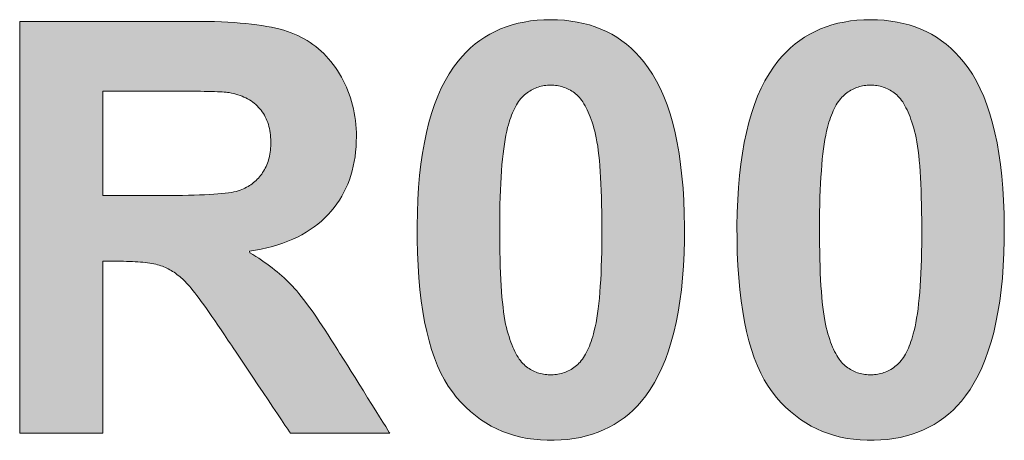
# Model space of a CAD drawing. Header units: millimetres. Extents: x 38 to 345, y 39 to 594.
# Tile 27 of 46: x 68.78 to 71.38, y 480.01 to 481.12. Entities that reach past the tile are written whole.
import ezdxf

# ---------------------------------------------------------------- set-up
doc = ezdxf.new("R2010")
doc.units = ezdxf.units.MM
doc.layers.add('PRINT', color=7, linetype='Continuous')

msp = doc.modelspace()

# ---------------------------------------------------------------- hatches: boundary and pattern name
at = {"layer": 'PRINT', "lineweight": 0}
h = msp.add_hatch(color=256, dxfattribs=at)
h.dxf.hatch_style = 2
edge = h.paths.add_edge_path()
edge.add_spline(control_points=[(70.1797, 481.1196), (70.2851, 481.1196), (70.3671, 481.082), (70.4263, 481.0069), (70.497, 480.918), (70.5324, 480.7706), (70.5324, 480.5647), (70.5324, 480.3592), (70.4966, 480.2116), (70.4256, 480.1219), (70.3671, 480.0478), (70.2851, 480.0106), (70.1797, 480.0106), (70.0742, 480.0106), (69.9888, 480.0513), (69.9244, 480.1326), (69.8596, 480.2137), (69.8272, 480.3586), (69.8272, 480.567), (69.8272, 480.7715), (69.8627, 480.9186), (69.934, 481.0085), (69.9926, 481.0825), (70.0746, 481.1196), (70.1797, 481.1196)], knot_values=[0, 0, 0, 0, 1, 1, 1, 2, 2, 2, 3, 3, 3, 4, 4, 4, 5, 5, 5, 6, 6, 6, 7, 7, 7, 8, 8, 8, 8], degree=3, periodic=0)
edge = h.paths.add_edge_path()
edge.add_spline(control_points=[(70.1797, 480.947), (70.1545, 480.947), (70.1321, 480.9389), (70.1125, 480.9229), (70.0925, 480.9068), (70.0773, 480.8781), (70.0663, 480.8366), (70.0522, 480.7828), (70.045, 480.6922), (70.045, 480.5647), (70.045, 480.4373), (70.0515, 480.3498), (70.0642, 480.3022), (70.077, 480.2545), (70.0932, 480.2228), (70.1128, 480.207), (70.1321, 480.1911), (70.1545, 480.1832), (70.1797, 480.1832), (70.2048, 480.1832), (70.2275, 480.1913), (70.2472, 480.2073), (70.2668, 480.2233), (70.2823, 480.2521), (70.293, 480.2936), (70.3075, 480.347), (70.3147, 480.4373), (70.3147, 480.5647), (70.3147, 480.6922), (70.3082, 480.7797), (70.2954, 480.8273), (70.2823, 480.875), (70.2661, 480.9068), (70.2468, 480.9229), (70.2272, 480.9389), (70.2048, 480.947), (70.1797, 480.947)], knot_values=[0, 0, 0, 0, 1, 1, 1, 2, 2, 2, 3, 3, 3, 4, 4, 4, 5, 5, 5, 6, 6, 6, 7, 7, 7, 8, 8, 8, 9, 9, 9, 10, 10, 10, 11, 11, 11, 12, 12, 12, 12], degree=3, periodic=0)
h = msp.add_hatch(color=256, dxfattribs=at)
h.dxf.hatch_style = 2
edge = h.paths.add_edge_path()
edge.add_spline(control_points=[(71.0234, 481.1196), (71.1288, 481.1196), (71.2108, 481.082), (71.27, 481.0069), (71.3407, 480.918), (71.3761, 480.7706), (71.3761, 480.5647), (71.3761, 480.3592), (71.3403, 480.2116), (71.2693, 480.1219), (71.2108, 480.0478), (71.1288, 480.0106), (71.0234, 480.0106), (70.9179, 480.0106), (70.8325, 480.0513), (70.7681, 480.1326), (70.7033, 480.2137), (70.6709, 480.3586), (70.6709, 480.567), (70.6709, 480.7715), (70.7064, 480.9186), (70.7777, 481.0085), (70.8363, 481.0825), (70.9183, 481.1196), (71.0234, 481.1196)], knot_values=[0, 0, 0, 0, 1, 1, 1, 2, 2, 2, 3, 3, 3, 4, 4, 4, 5, 5, 5, 6, 6, 6, 7, 7, 7, 8, 8, 8, 8], degree=3, periodic=0)
edge = h.paths.add_edge_path()
edge.add_spline(control_points=[(71.0234, 480.947), (70.9982, 480.947), (70.9758, 480.9389), (70.9562, 480.9229), (70.9362, 480.9068), (70.921, 480.8781), (70.91, 480.8366), (70.8959, 480.7828), (70.8887, 480.6922), (70.8887, 480.5647), (70.8887, 480.4373), (70.8952, 480.3498), (70.908, 480.3022), (70.9207, 480.2545), (70.9369, 480.2228), (70.9565, 480.207), (70.9758, 480.1911), (70.9982, 480.1832), (71.0234, 480.1832), (71.0485, 480.1832), (71.0712, 480.1913), (71.0909, 480.2073), (71.1105, 480.2233), (71.126, 480.2521), (71.1367, 480.2936), (71.1512, 480.347), (71.1584, 480.4373), (71.1584, 480.5647), (71.1584, 480.6922), (71.1519, 480.7797), (71.1391, 480.8273), (71.126, 480.875), (71.1098, 480.9068), (71.0905, 480.9229), (71.0709, 480.9389), (71.0485, 480.947), (71.0234, 480.947)], knot_values=[0, 0, 0, 0, 1, 1, 1, 2, 2, 2, 3, 3, 3, 4, 4, 4, 5, 5, 5, 6, 6, 6, 7, 7, 7, 8, 8, 8, 9, 9, 9, 10, 10, 10, 11, 11, 11, 12, 12, 12, 12], degree=3, periodic=0)
h = msp.add_hatch(color=256, dxfattribs=at)
h.dxf.hatch_style = 2
edge = h.paths.add_edge_path()
edge.add_spline(control_points=[(68.7789, 480.0292), (68.7789, 480.0292), (68.7789, 481.1151), (68.7789, 481.1151), (68.7789, 481.1151), (69.2405, 481.1151), (69.2405, 481.1151), (69.3566, 481.1151), (69.441, 481.1053), (69.4934, 481.0858), (69.5461, 481.0664), (69.5881, 481.0316), (69.6198, 480.9818), (69.6512, 480.9318), (69.667, 480.8748), (69.667, 480.8106), (69.667, 480.7293), (69.6433, 480.6619), (69.5954, 480.6088), (69.5475, 480.5558), (69.4758, 480.5222), (69.3804, 480.5084), (69.4279, 480.4809), (69.4669, 480.4504), (69.4979, 480.4173), (69.5289, 480.3842), (69.5702, 480.3255), (69.6226, 480.2411), (69.6226, 480.2411), (69.7552, 480.0292), (69.7552, 480.0292), (69.7552, 480.0292), (69.4931, 480.0292), (69.4931, 480.0292), (69.4931, 480.0292), (69.3346, 480.2655), (69.3346, 480.2655), (69.2784, 480.3499), (69.2398, 480.4032), (69.2192, 480.425), (69.1982, 480.4471), (69.1764, 480.4621), (69.153, 480.4704), (69.1299, 480.4784), (69.0931, 480.4826), (69.0428, 480.4826), (69.0428, 480.4826), (68.9983, 480.4826), (68.9983, 480.4826), (68.9983, 480.4826), (68.9983, 480.0292), (68.9983, 480.0292), (68.9983, 480.0292), (68.7789, 480.0292), (68.7789, 480.0292)], knot_values=[0, 0, 0, 0, 1, 1, 1, 2, 2, 2, 3, 3, 3, 4, 4, 4, 5, 5, 5, 6, 6, 6, 7, 7, 7, 8, 8, 8, 9, 9, 9, 10, 10, 10, 11, 11, 11, 12, 12, 12, 13, 13, 13, 14, 14, 14, 15, 15, 15, 16, 16, 16, 17, 17, 17, 18, 18, 18, 18], degree=3, periodic=0)
edge = h.paths.add_edge_path()
edge.add_spline(control_points=[(68.9983, 480.6559), (68.9983, 480.6559), (69.1606, 480.6559), (69.1606, 480.6559), (69.2657, 480.6559), (69.3315, 480.6603), (69.3577, 480.6691), (69.3838, 480.6781), (69.4042, 480.6934), (69.419, 480.7151), (69.4338, 480.7368), (69.4414, 480.764), (69.4414, 480.7966), (69.4414, 480.8331), (69.4314, 480.8626), (69.4121, 480.8851), (69.3925, 480.9075), (69.3649, 480.9218), (69.3294, 480.9277), (69.3115, 480.9301), (69.2584, 480.9313), (69.1696, 480.9313), (69.1696, 480.9313), (68.9983, 480.9313), (68.9983, 480.9313), (68.9983, 480.9313), (68.9983, 480.6559), (68.9983, 480.6559)], knot_values=[0, 0, 0, 0, 1, 1, 1, 2, 2, 2, 3, 3, 3, 4, 4, 4, 5, 5, 5, 6, 6, 6, 7, 7, 7, 8, 8, 8, 9, 9, 9, 9], degree=3, periodic=0)

# ---------------------------------------------------------------- linework, layer by layer
for points in [[(70.1797, 481.1196), (70.1979, 481.1192), (70.2156, 481.118), (70.2329, 481.1161), (70.2497, 481.1134), (70.266, 481.11), (70.2819, 481.1058), (70.2972, 481.1008), (70.3121, 481.095), (70.3266, 481.0885), (70.3405, 481.0812), (70.354, 481.0731), (70.367, 481.0643), (70.3795, 481.0547), (70.3916, 481.0443), (70.4032, 481.0331), (70.4144, 481.0212), (70.425, 481.0086), (70.4369, 480.9928), (70.4483, 480.9756), (70.4589, 480.9572), (70.4689, 480.9376), (70.4781, 480.9168), (70.4866, 480.8948), (70.4944, 480.8716), (70.5014, 480.8472), (70.5078, 480.8216), (70.5134, 480.7948), (70.5183, 480.7668), (70.5224, 480.7376), (70.5259, 480.7072), (70.5286, 480.6756), (70.5306, 480.6429), (70.5319, 480.6089), (70.5324, 480.5737), (70.5322, 480.5381), (70.5313, 480.5036), (70.5297, 480.4702), (70.5273, 480.4381), (70.5242, 480.4071), (70.5203, 480.3773), (70.5158, 480.3487), (70.5105, 480.3213), (70.5045, 480.2951), (70.4977, 480.27), (70.4903, 480.2462), (70.4821, 480.2235), (70.4731, 480.202), (70.4635, 480.1817), (70.4531, 480.1626), (70.4421, 480.1446), (70.4302, 480.1279), (70.4191, 480.1139), (70.4083, 480.1018), (70.3971, 480.0904), (70.3853, 480.0798), (70.3731, 480.0699), (70.3603, 480.0608), (70.3471, 480.0525), (70.3335, 480.0449), (70.3193, 480.0381), (70.3047, 480.032), (70.2896, 480.0267), (70.274, 480.0221), (70.2579, 480.0183), (70.2414, 480.0153), (70.2243, 480.013), (70.2068, 480.0115), (70.1888, 480.0107), (70.1705, 480.0107), (70.1524, 480.0115), (70.1348, 480.0132), (70.1175, 480.0157), (70.1007, 480.019), (70.0843, 480.0232), (70.0683, 480.0282), (70.0527, 480.034), (70.0376, 480.0407), (70.0228, 480.0481), (70.0085, 480.0565), (69.9946, 480.0656), (69.9812, 480.0756), (69.9681, 480.0864), (69.9555, 480.098), (69.9433, 480.1105), (69.9315, 480.1238), (69.9202, 480.138), (69.9094, 480.1533), (69.8993, 480.17), (69.8899, 480.188), (69.8811, 480.2072), (69.873, 480.2278), (69.8655, 480.2497), (69.8587, 480.2728), (69.8526, 480.2973), (69.8471, 480.3231), (69.8423, 480.3502), (69.8382, 480.3785), (69.8347, 480.4082), (69.8319, 480.4392), (69.8297, 480.4715), (69.8282, 480.5051), (69.8274, 480.54), (69.8272, 480.5759), (69.8278, 480.6108), (69.8291, 480.6446), (69.8311, 480.6772), (69.8338, 480.7086), (69.8372, 480.7389), (69.8414, 480.7679), (69.8463, 480.7958), (69.852, 480.8226), (69.8583, 480.8481), (69.8654, 480.8725), (69.8733, 480.8957), (69.8818, 480.9178), (69.8911, 480.9387), (69.9011, 480.9584), (69.9119, 480.9769), (69.9234, 480.9942), (69.9353, 481.0101), (69.9459, 481.0226), (69.9569, 481.0343), (69.9684, 481.0453), (69.9804, 481.0556), (69.9929, 481.065), (70.0058, 481.0737), (70.0193, 481.0817), (70.0332, 481.0889), (70.0475, 481.0953), (70.0624, 481.101), (70.0777, 481.1059), (70.0935, 481.1101), (70.1098, 481.1135), (70.1266, 481.1162), (70.1438, 481.1181), (70.1615, 481.1192)], [(71.0234, 481.1196), (71.0416, 481.1192), (71.0593, 481.118), (71.0766, 481.1161), (71.0934, 481.1134), (71.1097, 481.11), (71.1256, 481.1058), (71.1409, 481.1008), (71.1558, 481.095), (71.1703, 481.0885), (71.1842, 481.0812), (71.1977, 481.0731), (71.2107, 481.0643), (71.2232, 481.0547), (71.2353, 481.0443), (71.2469, 481.0331), (71.2581, 481.0212), (71.2687, 481.0086), (71.2806, 480.9928), (71.292, 480.9756), (71.3026, 480.9572), (71.3126, 480.9376), (71.3218, 480.9168), (71.3303, 480.8948), (71.3381, 480.8716), (71.3451, 480.8472), (71.3515, 480.8216), (71.3571, 480.7948), (71.362, 480.7668), (71.3661, 480.7376), (71.3696, 480.7072), (71.3723, 480.6756), (71.3743, 480.6429), (71.3756, 480.6089), (71.3761, 480.5737), (71.3759, 480.5381), (71.375, 480.5036), (71.3734, 480.4702), (71.371, 480.4381), (71.3679, 480.4071), (71.364, 480.3773), (71.3595, 480.3487), (71.3542, 480.3213), (71.3482, 480.2951), (71.3414, 480.27), (71.334, 480.2462), (71.3258, 480.2235), (71.3168, 480.202), (71.3072, 480.1817), (71.2968, 480.1626), (71.2858, 480.1446), (71.274, 480.1279), (71.2628, 480.1139), (71.252, 480.1018), (71.2408, 480.0904), (71.229, 480.0798), (71.2168, 480.0699), (71.204, 480.0608), (71.1909, 480.0525), (71.1772, 480.0449), (71.163, 480.0381), (71.1484, 480.032), (71.1333, 480.0267), (71.1177, 480.0221), (71.1016, 480.0183), (71.0851, 480.0153), (71.068, 480.013), (71.0505, 480.0115), (71.0325, 480.0107), (71.0142, 480.0107), (70.9961, 480.0115), (70.9785, 480.0132), (70.9612, 480.0157), (70.9444, 480.019), (70.928, 480.0232), (70.912, 480.0282), (70.8964, 480.034), (70.8813, 480.0407), (70.8665, 480.0481), (70.8522, 480.0565), (70.8383, 480.0656), (70.8249, 480.0756), (70.8118, 480.0864), (70.7992, 480.098), (70.787, 480.1105), (70.7752, 480.1238), (70.7639, 480.138), (70.7531, 480.1533), (70.743, 480.17), (70.7336, 480.188), (70.7248, 480.2072), (70.7167, 480.2278), (70.7092, 480.2497), (70.7024, 480.2728), (70.6963, 480.2973), (70.6908, 480.3231), (70.686, 480.3502), (70.6819, 480.3785), (70.6784, 480.4082), (70.6756, 480.4392), (70.6734, 480.4715), (70.6719, 480.5051), (70.6711, 480.54), (70.671, 480.5759), (70.6715, 480.6108), (70.6728, 480.6446), (70.6748, 480.6772), (70.6775, 480.7086), (70.6809, 480.7389), (70.6851, 480.7679), (70.69, 480.7958), (70.6957, 480.8226), (70.702, 480.8481), (70.7091, 480.8725), (70.717, 480.8957), (70.7255, 480.9178), (70.7348, 480.9387), (70.7448, 480.9584), (70.7556, 480.9769), (70.7671, 480.9942), (70.779, 481.0101), (70.7896, 481.0226), (70.8006, 481.0343), (70.8121, 481.0453), (70.8241, 481.0556), (70.8366, 481.065), (70.8495, 481.0737), (70.863, 481.0817), (70.8769, 481.0889), (70.8912, 481.0953), (70.9061, 481.101), (70.9214, 481.1059), (70.9372, 481.1101), (70.9535, 481.1135), (70.9703, 481.1162), (70.9875, 481.1181), (71.0052, 481.1192)], [(68.7789, 480.0292), (68.7789, 480.0393), (68.7789, 480.068), (68.7789, 480.113), (68.7789, 480.1718), (68.7789, 480.2421), (68.7789, 480.3215), (68.7789, 480.4075), (68.7789, 480.4979), (68.7789, 480.5901), (68.7789, 480.682), (68.7789, 480.7709), (68.7789, 480.8546), (68.7789, 480.9308), (68.7789, 480.9969), (68.7789, 481.0506), (68.7789, 481.0895), (68.7789, 481.1113), (68.7795, 481.1151), (68.787, 481.1151), (68.8021, 481.1151), (68.8236, 481.1151), (68.8506, 481.1151), (68.8821, 481.1151), (68.9171, 481.1151), (68.9545, 481.1151), (68.9933, 481.1151), (69.0326, 481.1151), (69.0713, 481.1151), (69.1084, 481.1151), (69.1428, 481.1151), (69.1736, 481.1151), (69.1998, 481.1151), (69.2203, 481.1151), (69.2342, 481.1151), (69.2403, 481.1151), (69.2557, 481.115), (69.2747, 481.1148), (69.2931, 481.1144), (69.3109, 481.1137), (69.328, 481.1129), (69.3445, 481.1119), (69.3605, 481.1107), (69.3758, 481.1094), (69.3905, 481.1078), (69.4045, 481.1061), (69.418, 481.1041), (69.4308, 481.102), (69.443, 481.0997), (69.4546, 481.0972), (69.4656, 481.0945), (69.476, 481.0916), (69.4857, 481.0885), (69.4949, 481.0853), (69.5037, 481.0817), (69.5124, 481.0779), (69.5208, 481.0738), (69.529, 481.0694), (69.537, 481.0647), (69.5449, 481.0597), (69.5525, 481.0545), (69.5599, 481.0489), (69.5671, 481.043), (69.5741, 481.0368), (69.5809, 481.0304), (69.5875, 481.0236), (69.5939, 481.0166), (69.6, 481.0093), (69.606, 481.0016), (69.6118, 480.9937), (69.6174, 480.9855), (69.6228, 480.977), (69.6278, 480.9684), (69.6325, 480.9596), (69.6369, 480.9507), (69.641, 480.9416), (69.6449, 480.9324), (69.6484, 480.923), (69.6516, 480.9136), (69.6545, 480.904), (69.6571, 480.8942), (69.6594, 480.8843), (69.6614, 480.8743), (69.6631, 480.8641), (69.6645, 480.8538), (69.6656, 480.8433), (69.6664, 480.8328), (69.6669, 480.822), (69.667, 480.8112), (69.6668, 480.7976), (69.6662, 480.7841), (69.665, 480.7709), (69.6634, 480.758), (69.6614, 480.7454), (69.6589, 480.733), (69.6559, 480.7209), (69.6525, 480.7091), (69.6486, 480.6975), (69.6442, 480.6862), (69.6394, 480.6752), (69.6341, 480.6645), (69.6284, 480.654), (69.6221, 480.6438), (69.6155, 480.6339), (69.6083, 480.6243), (69.6007, 480.6149), (69.5926, 480.6059), (69.5841, 480.5971), (69.5751, 480.5888), (69.5656, 480.5808), (69.5557, 480.5732), (69.5453, 480.566), (69.5345, 480.5592), (69.5232, 480.5527), (69.5114, 480.5466), (69.4992, 480.5409), (69.4865, 480.5356), (69.4734, 480.5307), (69.4598, 480.5261), (69.4457, 480.522), (69.4312, 480.5182), (69.4162, 480.5148), (69.4008, 480.5117), (69.3849, 480.5091), (69.3862, 480.505), (69.3941, 480.5003), (69.4018, 480.4954), (69.4094, 480.4906), (69.4168, 480.4856), (69.424, 480.4806), (69.4311, 480.4756), (69.438, 480.4705), (69.4448, 480.4654), (69.4514, 480.4602), (69.4578, 480.4549), (69.4641, 480.4496), (69.4702, 480.4442), (69.4762, 480.4388), (69.482, 480.4334), (69.4876, 480.4279), (69.4931, 480.4223), (69.4985, 480.4167), (69.5039, 480.4107), (69.5095, 480.4043), (69.5153, 480.3974), (69.5213, 480.3899), (69.5275, 480.382), (69.5339, 480.3736), (69.5405, 480.3647), (69.5474, 480.3553), (69.5544, 480.3454), (69.5616, 480.335), (69.5691, 480.3241), (69.5767, 480.3127), (69.5846, 480.3008), (69.5927, 480.2884), (69.6009, 480.2755), (69.6094, 480.2621), (69.6182, 480.2482), (69.6229, 480.2406), (69.6253, 480.2367), (69.6298, 480.2295), (69.6362, 480.2193), (69.6441, 480.2067), (69.6533, 480.192), (69.6635, 480.1758), (69.6743, 480.1585), (69.6855, 480.1407), (69.6967, 480.1226), (69.7078, 480.1049), (69.7184, 480.088), (69.7282, 480.0724), (69.7369, 480.0585), (69.7443, 480.0467), (69.75, 480.0376), (69.7537, 480.0316), (69.7552, 480.0292), (69.7533, 480.0292), (69.7468, 480.0292), (69.7364, 480.0292), (69.7225, 480.0292), (69.7058, 480.0292), (69.6869, 480.0292), (69.6663, 480.0292), (69.6445, 480.0292), (69.6223, 480.0292), (69.6001, 480.0292), (69.5785, 480.0292), (69.5581, 480.0292), (69.5395, 480.0292), (69.5232, 480.0292), (69.5099, 480.0292), (69.5001, 480.0292), (69.4943, 480.0292), (69.4929, 480.0294), (69.4907, 480.0328), (69.4858, 480.04), (69.4786, 480.0507), (69.4695, 480.0643), (69.4589, 480.0802), (69.447, 480.0979), (69.4342, 480.1169), (69.4209, 480.1368), (69.4074, 480.1569), (69.3941, 480.1767), (69.3813, 480.1958), (69.3694, 480.2136), (69.3586, 480.2297), (69.3495, 480.2433), (69.3422, 480.2542), (69.3372, 480.2617), (69.3347, 480.2653), (69.3283, 480.275), (69.3191, 480.2887), (69.3103, 480.3017), (69.3018, 480.3142), (69.2936, 480.3261), (69.2858, 480.3373), (69.2784, 480.348), (69.2713, 480.358), (69.2645, 480.3675), (69.258, 480.3763), (69.252, 480.3846), (69.2462, 480.3922), (69.2408, 480.3992), (69.2357, 480.4056), (69.231, 480.4114), (69.2267, 480.4167), (69.2226, 480.4213), (69.219, 480.4253), (69.2154, 480.4289), (69.2118, 480.4325), (69.2082, 480.4359), (69.2045, 480.4392), (69.2009, 480.4423), (69.1972, 480.4453), (69.1935, 480.4482), (69.1898, 480.4509), (69.1861, 480.4535), (69.1823, 480.456), (69.1785, 480.4583), (69.1747, 480.4605), (69.1709, 480.4626), (69.167, 480.4645), (69.1631, 480.4663), (69.1592, 480.468), (69.1552, 480.4696), (69.1512, 480.471), (69.1471, 480.4723), (69.1426, 480.4735), (69.1379, 480.4746), (69.1329, 480.4757), (69.1277, 480.4767), (69.1222, 480.4776), (69.1164, 480.4785), (69.1103, 480.4792), (69.104, 480.4799), (69.0975, 480.4805), (69.0907, 480.4811), (69.0836, 480.4815), (69.0762, 480.4819), (69.0686, 480.4822), (69.0607, 480.4824), (69.0526, 480.4825), (69.0442, 480.4826), (69.0425, 480.4826), (69.0414, 480.4826), (69.0397, 480.4826), (69.0374, 480.4826), (69.0346, 480.4826), (69.0314, 480.4826), (69.0279, 480.4826), (69.0242, 480.4826), (69.0205, 480.4826), (69.0167, 480.4826), (69.013, 480.4826), (69.0095, 480.4826), (69.0064, 480.4826), (69.0036, 480.4826), (69.0013, 480.4826), (68.9996, 480.4826), (68.9986, 480.4826), (68.9983, 480.4824), (68.9983, 480.4763), (68.9983, 480.4627), (68.9983, 480.4426), (68.9983, 480.4169), (68.9983, 480.3866), (68.9983, 480.3528), (68.9983, 480.3164), (68.9983, 480.2784), (68.9983, 480.2398), (68.9983, 480.2017), (68.9983, 480.1649), (68.9983, 480.1306), (68.9983, 480.0996), (68.9983, 480.0731), (68.9983, 480.052), (68.9983, 480.0372), (68.9983, 480.0299), (68.9976, 480.0292), (68.9932, 480.0292), (68.9853, 480.0292), (68.9744, 480.0292), (68.9611, 480.0292), (68.9457, 480.0292), (68.9288, 480.0292), (68.9108, 480.0292), (68.8922, 480.0292), (68.8736, 480.0292), (68.8553, 480.0292), (68.8379, 480.0292), (68.8219, 480.0292), (68.8077, 480.0292), (68.7958, 480.0292), (68.7867, 480.0292), (68.7809, 480.0292)], [(70.1797, 480.947), (70.1754, 480.9469), (70.1711, 480.9467), (70.1669, 480.9463), (70.1628, 480.9457), (70.1587, 480.945), (70.1546, 480.9441), (70.1507, 480.9431), (70.1467, 480.9419), (70.1429, 480.9405), (70.1391, 480.939), (70.1353, 480.9373), (70.1316, 480.9355), (70.1279, 480.9335), (70.1244, 480.9314), (70.1208, 480.9291), (70.1173, 480.9266), (70.1139, 480.924), (70.1105, 480.9212), (70.1071, 480.9182), (70.1039, 480.9149), (70.1008, 480.9114), (70.0977, 480.9076), (70.0947, 480.9035), (70.0919, 480.8992), (70.0891, 480.8947), (70.0864, 480.8899), (70.0838, 480.8848), (70.0812, 480.8795), (70.0788, 480.874), (70.0765, 480.8682), (70.0742, 480.8621), (70.072, 480.8558), (70.0699, 480.8493), (70.0679, 480.8424), (70.0659, 480.835), (70.0636, 480.8253), (70.0614, 480.8148), (70.0593, 480.8036), (70.0574, 480.7917), (70.0556, 480.779), (70.0539, 480.7656), (70.0524, 480.7515), (70.051, 480.7367), (70.0498, 480.7211), (70.0487, 480.7048), (70.0477, 480.6877), (70.0469, 480.67), (70.0462, 480.6515), (70.0457, 480.6323), (70.0453, 480.6123), (70.0451, 480.5916), (70.045, 480.5702), (70.045, 480.5485), (70.0452, 480.5275), (70.0454, 480.5074), (70.0459, 480.488), (70.0464, 480.4694), (70.0471, 480.4516), (70.0479, 480.4346), (70.0488, 480.4183), (70.0499, 480.4029), (70.051, 480.3882), (70.0524, 480.3744), (70.0538, 480.3613), (70.0553, 480.3491), (70.057, 480.3376), (70.0588, 480.3269), (70.0608, 480.317), (70.0628, 480.3079), (70.065, 480.2995), (70.0672, 480.2916), (70.0696, 480.2839), (70.0719, 480.2766), (70.0744, 480.2696), (70.0769, 480.2629), (70.0795, 480.2565), (70.0822, 480.2505), (70.0849, 480.2447), (70.0877, 480.2393), (70.0906, 480.2342), (70.0935, 480.2294), (70.0965, 480.2249), (70.0996, 480.2207), (70.1027, 480.2169), (70.1059, 480.2133), (70.1092, 480.2101), (70.1125, 480.2072), (70.1159, 480.2045), (70.1193, 480.202), (70.1228, 480.1997), (70.1263, 480.1975), (70.1299, 480.1954), (70.1335, 480.1936), (70.1373, 480.1918), (70.141, 480.1903), (70.1448, 480.1889), (70.1487, 480.1876), (70.1527, 480.1865), (70.1567, 480.1856), (70.1607, 480.1848), (70.1648, 480.1842), (70.169, 480.1837), (70.1732, 480.1834), (70.1775, 480.1832), (70.1818, 480.1832), (70.1861, 480.1834), (70.1903, 480.1837), (70.1945, 480.1842), (70.1987, 480.1848), (70.2027, 480.1856), (70.2068, 480.1866), (70.2108, 480.1877), (70.2147, 480.189), (70.2185, 480.1904), (70.2224, 480.192), (70.2261, 480.1937), (70.2298, 480.1957), (70.2335, 480.1977), (70.2371, 480.1999), (70.2406, 480.2023), (70.2441, 480.2049), (70.2475, 480.2076), (70.2508, 480.2105), (70.254, 480.2136), (70.2572, 480.217), (70.2603, 480.2207), (70.2633, 480.2246), (70.2662, 480.2288), (70.269, 480.2332), (70.2718, 480.2379), (70.2744, 480.2428), (70.277, 480.248), (70.2795, 480.2534), (70.2819, 480.2591), (70.2841, 480.265), (70.2863, 480.2712), (70.2885, 480.2776), (70.2905, 480.2843), (70.2924, 480.2912), (70.2946, 480.2999), (70.297, 480.31), (70.2991, 480.3207), (70.3012, 480.3322), (70.3031, 480.3445), (70.3048, 480.3575), (70.3064, 480.3712), (70.3079, 480.3856), (70.3092, 480.4008), (70.3104, 480.4167), (70.3114, 480.4333), (70.3123, 480.4507), (70.3131, 480.4688), (70.3137, 480.4876), (70.3142, 480.5071), (70.3145, 480.5275), (70.3147, 480.5485), (70.3147, 480.5702), (70.3146, 480.5916), (70.3144, 480.6121), (70.314, 480.6319), (70.3135, 480.6509), (70.3129, 480.6691), (70.3122, 480.6865), (70.3113, 480.7032), (70.3103, 480.719), (70.3092, 480.734), (70.308, 480.7483), (70.3066, 480.7617), (70.3051, 480.7744), (70.3035, 480.7863), (70.3017, 480.7974), (70.2999, 480.8077), (70.2979, 480.8172), (70.2958, 480.8259), (70.2935, 480.834), (70.2912, 480.8418), (70.2888, 480.8493), (70.2863, 480.8565), (70.2838, 480.8633), (70.2812, 480.8699), (70.2786, 480.8761), (70.2759, 480.882), (70.2731, 480.8876), (70.2703, 480.8929), (70.2674, 480.8979), (70.2644, 480.9026), (70.2614, 480.9069), (70.2584, 480.911), (70.2552, 480.9147), (70.252, 480.9181), (70.2488, 480.9212), (70.2454, 480.924), (70.242, 480.9266), (70.2385, 480.9291), (70.235, 480.9314), (70.2314, 480.9335), (70.2277, 480.9355), (70.224, 480.9373), (70.2203, 480.939), (70.2164, 480.9405), (70.2126, 480.9419), (70.2086, 480.9431), (70.2047, 480.9441), (70.2006, 480.945), (70.1965, 480.9457), (70.1924, 480.9463), (70.1882, 480.9467), (70.184, 480.9469)], [(71.0234, 480.947), (71.0191, 480.9469), (71.0148, 480.9467), (71.0106, 480.9463), (71.0065, 480.9457), (71.0024, 480.945), (70.9984, 480.9441), (70.9944, 480.9431), (70.9905, 480.9419), (70.9866, 480.9405), (70.9828, 480.939), (70.979, 480.9373), (70.9753, 480.9355), (70.9717, 480.9335), (70.9681, 480.9314), (70.9645, 480.9291), (70.961, 480.9266), (70.9576, 480.924), (70.9542, 480.9212), (70.9509, 480.9182), (70.9476, 480.9149), (70.9445, 480.9114), (70.9414, 480.9076), (70.9384, 480.9035), (70.9356, 480.8992), (70.9328, 480.8947), (70.9301, 480.8899), (70.9275, 480.8848), (70.9249, 480.8795), (70.9225, 480.874), (70.9202, 480.8682), (70.9179, 480.8621), (70.9157, 480.8558), (70.9136, 480.8493), (70.9116, 480.8424), (70.9096, 480.835), (70.9073, 480.8253), (70.9051, 480.8148), (70.903, 480.8036), (70.9011, 480.7917), (70.8993, 480.779), (70.8976, 480.7656), (70.8961, 480.7515), (70.8947, 480.7367), (70.8935, 480.7211), (70.8924, 480.7048), (70.8914, 480.6877), (70.8906, 480.67), (70.8899, 480.6515), (70.8894, 480.6323), (70.889, 480.6123), (70.8888, 480.5916), (70.8887, 480.5702), (70.8887, 480.5485), (70.8889, 480.5275), (70.8891, 480.5074), (70.8896, 480.488), (70.8901, 480.4694), (70.8908, 480.4516), (70.8916, 480.4346), (70.8925, 480.4183), (70.8936, 480.4029), (70.8948, 480.3882), (70.8961, 480.3744), (70.8975, 480.3613), (70.899, 480.3491), (70.9007, 480.3376), (70.9025, 480.3269), (70.9045, 480.317), (70.9065, 480.3079), (70.9087, 480.2995), (70.9109, 480.2916), (70.9133, 480.2839), (70.9156, 480.2766), (70.9181, 480.2696), (70.9206, 480.2629), (70.9232, 480.2565), (70.9259, 480.2505), (70.9286, 480.2447), (70.9314, 480.2393), (70.9343, 480.2342), (70.9372, 480.2294), (70.9402, 480.2249), (70.9433, 480.2207), (70.9464, 480.2169), (70.9496, 480.2133), (70.9529, 480.2101), (70.9562, 480.2072), (70.9596, 480.2045), (70.963, 480.202), (70.9665, 480.1997), (70.97, 480.1975), (70.9736, 480.1954), (70.9772, 480.1936), (70.981, 480.1918), (70.9847, 480.1903), (70.9885, 480.1889), (70.9924, 480.1876), (70.9964, 480.1865), (71.0004, 480.1856), (71.0044, 480.1848), (71.0085, 480.1842), (71.0127, 480.1837), (71.0169, 480.1834), (71.0212, 480.1832), (71.0255, 480.1832), (71.0298, 480.1834), (71.034, 480.1837), (71.0382, 480.1842), (71.0424, 480.1848), (71.0464, 480.1856), (71.0505, 480.1866), (71.0545, 480.1877), (71.0584, 480.189), (71.0623, 480.1904), (71.0661, 480.192), (71.0698, 480.1937), (71.0735, 480.1957), (71.0772, 480.1977), (71.0808, 480.1999), (71.0843, 480.2023), (71.0878, 480.2049), (71.0912, 480.2076), (71.0945, 480.2105), (71.0978, 480.2136), (71.1009, 480.217), (71.104, 480.2207), (71.107, 480.2246), (71.1099, 480.2288), (71.1127, 480.2332), (71.1155, 480.2379), (71.1181, 480.2428), (71.1207, 480.248), (71.1232, 480.2534), (71.1256, 480.2591), (71.1278, 480.265), (71.13, 480.2712), (71.1322, 480.2776), (71.1342, 480.2843), (71.1361, 480.2912), (71.1383, 480.2999), (71.1407, 480.31), (71.1428, 480.3207), (71.1449, 480.3322), (71.1468, 480.3445), (71.1485, 480.3575), (71.1501, 480.3712), (71.1516, 480.3856), (71.1529, 480.4008), (71.1541, 480.4167), (71.1551, 480.4333), (71.156, 480.4507), (71.1568, 480.4688), (71.1574, 480.4876), (71.1579, 480.5071), (71.1582, 480.5275), (71.1584, 480.5485), (71.1584, 480.5702), (71.1583, 480.5916), (71.1581, 480.6121), (71.1577, 480.6319), (71.1572, 480.6509), (71.1566, 480.6691), (71.1559, 480.6865), (71.155, 480.7032), (71.154, 480.719), (71.1529, 480.734), (71.1517, 480.7483), (71.1503, 480.7617), (71.1488, 480.7744), (71.1472, 480.7863), (71.1455, 480.7974), (71.1436, 480.8077), (71.1416, 480.8172), (71.1395, 480.8259), (71.1372, 480.834), (71.1349, 480.8418), (71.1325, 480.8493), (71.13, 480.8565), (71.1275, 480.8633), (71.1249, 480.8699), (71.1223, 480.8761), (71.1196, 480.882), (71.1168, 480.8876), (71.114, 480.8929), (71.1111, 480.8979), (71.1081, 480.9026), (71.1051, 480.9069), (71.1021, 480.911), (71.0989, 480.9147), (71.0957, 480.9181), (71.0925, 480.9212), (71.0891, 480.924), (71.0857, 480.9266), (71.0822, 480.9291), (71.0787, 480.9314), (71.0751, 480.9335), (71.0714, 480.9355), (71.0677, 480.9373), (71.064, 480.939), (71.0601, 480.9405), (71.0563, 480.9419), (71.0523, 480.9431), (71.0484, 480.9441), (71.0443, 480.945), (71.0403, 480.9457), (71.0361, 480.9463), (71.0319, 480.9467), (71.0277, 480.9469)], [(68.9983, 480.6559), (68.9999, 480.6559), (69.0044, 480.6559), (69.0114, 480.6559), (69.0205, 480.6559), (69.0314, 480.6559), (69.0437, 480.6559), (69.057, 480.6559), (69.0708, 480.6559), (69.085, 480.6559), (69.0989, 480.6559), (69.1124, 480.6559), (69.1249, 480.6559), (69.1361, 480.6559), (69.1457, 480.6559), (69.1532, 480.6559), (69.1583, 480.6559), (69.1605, 480.6559), (69.1746, 480.6559), (69.1919, 480.656), (69.2084, 480.6562), (69.2241, 480.6565), (69.239, 480.6569), (69.2531, 480.6574), (69.2664, 480.6579), (69.2789, 480.6586), (69.2906, 480.6593), (69.3015, 480.6602), (69.3116, 480.6611), (69.321, 480.6621), (69.3295, 480.6632), (69.3372, 480.6644), (69.3441, 480.6657), (69.3502, 480.667), (69.3556, 480.6685), (69.3602, 480.67), (69.3646, 480.6717), (69.3689, 480.6735), (69.3731, 480.6755), (69.3772, 480.6776), (69.3812, 480.6798), (69.385, 480.6821), (69.3888, 480.6846), (69.3924, 480.6872), (69.3959, 480.6899), (69.3993, 480.6928), (69.4026, 480.6958), (69.4057, 480.6989), (69.4088, 480.7021), (69.4117, 480.7055), (69.4145, 480.709), (69.4172, 480.7126), (69.4198, 480.7164), (69.4223, 480.7203), (69.4246, 480.7243), (69.4268, 480.7283), (69.4288, 480.7326), (69.4307, 480.7369), (69.4324, 480.7413), (69.4339, 480.7458), (69.4354, 480.7505), (69.4366, 480.7552), (69.4378, 480.7601), (69.4387, 480.7651), (69.4395, 480.7702), (69.4402, 480.7754), (69.4407, 480.7807), (69.4411, 480.7861), (69.4413, 480.7916), (69.4414, 480.7973), (69.4412, 480.8036), (69.4409, 480.8097), (69.4404, 480.8157), (69.4397, 480.8215), (69.4388, 480.8273), (69.4376, 480.8328), (69.4363, 480.8382), (69.4348, 480.8435), (69.4331, 480.8487), (69.4312, 480.8537), (69.4291, 480.8585), (69.4268, 480.8632), (69.4243, 480.8678), (69.4216, 480.8722), (69.4188, 480.8765), (69.4157, 480.8807), (69.4125, 480.8847), (69.409, 480.8885), (69.4053, 480.8922), (69.4015, 480.8957), (69.3976, 480.8991), (69.3935, 480.9022), (69.3892, 480.9053), (69.3847, 480.9081), (69.3801, 480.9108), (69.3754, 480.9133), (69.3704, 480.9156), (69.3653, 480.9178), (69.3601, 480.9198), (69.3547, 480.9217), (69.3491, 480.9233), (69.3434, 480.9248), (69.3375, 480.9262), (69.3315, 480.9273), (69.3272, 480.928), (69.3232, 480.9284), (69.3186, 480.9287), (69.3132, 480.9291), (69.3071, 480.9294), (69.3003, 480.9297), (69.2928, 480.9299), (69.2845, 480.9302), (69.2756, 480.9304), (69.2659, 480.9306), (69.2555, 480.9308), (69.2444, 480.9309), (69.2326, 480.9311), (69.22, 480.9312), (69.2068, 480.9312), (69.1928, 480.9313), (69.178, 480.9313), (69.1692, 480.9313), (69.1661, 480.9313), (69.1602, 480.9313), (69.1517, 480.9313), (69.1412, 480.9313), (69.129, 480.9313), (69.1156, 480.9313), (69.1012, 480.9313), (69.0864, 480.9313), (69.0716, 480.9313), (69.057, 480.9313), (69.0432, 480.9313), (69.0306, 480.9313), (69.0194, 480.9313), (69.0103, 480.9313), (69.0034, 480.9313), (68.9994, 480.9313), (68.9983, 480.9312), (68.9983, 480.9273), (68.9983, 480.9187), (68.9983, 480.906), (68.9983, 480.8898), (68.9983, 480.8707), (68.9983, 480.8494), (68.9983, 480.8266), (68.9983, 480.8029), (68.9983, 480.779), (68.9983, 480.7554), (68.9983, 480.7329), (68.9983, 480.712), (68.9983, 480.6935), (68.9983, 480.678), (68.9983, 480.6662), (68.9983, 480.6585)]]:
    msp.add_lwpolyline(points, close=True, dxfattribs=at)

doc.saveas('drawing.dxf')
